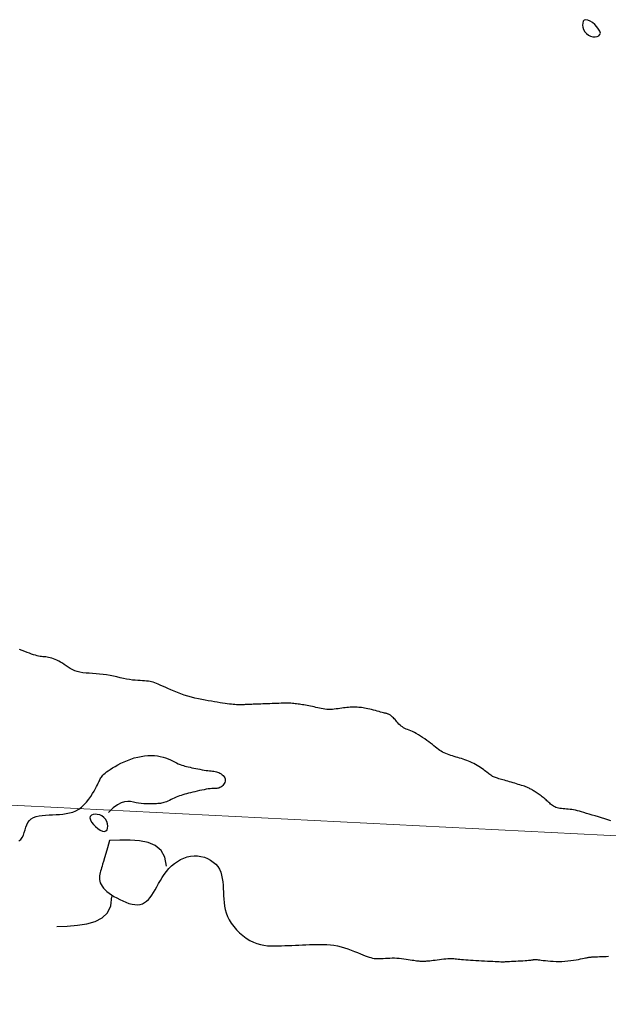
# Model space of a CAD drawing. Header units: millimetres. Extents: x 32690613 to 32693367, y 5343692 to 5344708.
# Tile 65 of 256: x 32692272 to 32692293, y 5343919 to 5343954. Entities that reach past the tile are written whole.
import ezdxf

# ---------------------------------------------------------------- set-up
doc = ezdxf.new("R2010")
doc.units = ezdxf.units.MM
doc.header["$LTSCALE"] = 20
doc.layers.get('0').update_dxf_attribs({"lineweight": 18})
doc.layers.get('Defpoints').update_dxf_attribs({"color": 11, "lineweight": 18})
doc.layers.add('02-DGM_HL_494.00', color=122, linetype='Continuous')
doc.layers.add('02-DGM_HL_494.50', color=132, linetype='Continuous')

# ---------------------------------------------------------------- blocks, each defined once
blk = doc.blocks.new('A$C78070446')
blk.add_line((4469678.22, 5342449.778), (4469455.556, 5342469.755))

msp = doc.modelspace()

# ---------------------------------------------------------------- linework, layer by layer
at = {"layer": '02-DGM_HL_494.00', "elevation": 494, "flags": 128}
msp.add_lwpolyline([(32692291.923, 5343954.377), (32692291.868, 5343954.361), (32692291.831, 5343954.319), (32692291.81, 5343954.259), (32692291.805, 5343954.185), (32692291.816, 5343954.105), (32692291.843, 5343954.023), (32692291.885, 5343953.945), (32692291.942, 5343953.878), (32692292.013, 5343953.826), (32692292.094, 5343953.79), (32692292.178, 5343953.77), (32692292.259, 5343953.765), (32692292.332, 5343953.776), (32692292.391, 5343953.802), (32692292.429, 5343953.842), (32692292.442, 5343953.897), (32692292.424, 5343953.966), (32692292.381, 5343954.044), (32692292.318, 5343954.124), (32692292.242, 5343954.202), (32692292.158, 5343954.272), (32692292.073, 5343954.329), (32692291.992, 5343954.366)], close=True, dxfattribs=at)
at = {"layer": '02-DGM_HL_494.50', "elevation": 494.5, "flags": 128}
for points in [[(32692292.82, 5343925.724), (32692292.712, 5343925.761), (32692292.6, 5343925.798), (32692292.486, 5343925.835), (32692292.373, 5343925.87), (32692292.26, 5343925.904), (32692292.151, 5343925.936), (32692292.046, 5343925.967), (32692291.947, 5343925.996), (32692291.856, 5343926.022), (32692291.772, 5343926.046), (32692291.694, 5343926.068), (32692291.621, 5343926.087), (32692291.551, 5343926.104), (32692291.485, 5343926.118), (32692291.421, 5343926.13), (32692291.358, 5343926.139), (32692291.295, 5343926.146), (32692291.233, 5343926.151), (32692291.172, 5343926.155), (32692291.112, 5343926.159), (32692291.054, 5343926.164), (32692290.999, 5343926.17), (32692290.946, 5343926.179), (32692290.897, 5343926.191), (32692290.852, 5343926.207), (32692290.809, 5343926.226), (32692290.77, 5343926.248), (32692290.732, 5343926.273), (32692290.697, 5343926.3), (32692290.663, 5343926.328), (32692290.63, 5343926.358), (32692290.598, 5343926.388), (32692290.565, 5343926.418), (32692290.533, 5343926.448), (32692290.5, 5343926.477), (32692290.467, 5343926.507), (32692290.433, 5343926.536), (32692290.4, 5343926.564), (32692290.365, 5343926.592), (32692290.33, 5343926.619), (32692290.294, 5343926.646), (32692290.258, 5343926.671), (32692290.222, 5343926.696), (32692290.185, 5343926.719), (32692290.15, 5343926.742), (32692290.114, 5343926.764), (32692290.08, 5343926.785), (32692290.048, 5343926.805), (32692290.016, 5343926.825), (32692289.986, 5343926.843), (32692289.955, 5343926.861), (32692289.924, 5343926.878), (32692289.891, 5343926.895), (32692289.856, 5343926.911), (32692289.817, 5343926.928), (32692289.775, 5343926.945), (32692289.729, 5343926.962), (32692289.678, 5343926.98), (32692289.623, 5343926.997), (32692289.566, 5343927.015), (32692289.506, 5343927.033), (32692289.445, 5343927.052), (32692289.382, 5343927.07), (32692289.319, 5343927.088), (32692289.256, 5343927.107), (32692289.193, 5343927.125), (32692289.132, 5343927.143), (32692289.071, 5343927.16), (32692289.013, 5343927.177), (32692288.957, 5343927.193), (32692288.905, 5343927.209), (32692288.855, 5343927.223), (32692288.81, 5343927.236), (32692288.768, 5343927.249), (32692288.729, 5343927.261), (32692288.692, 5343927.274), (32692288.657, 5343927.287), (32692288.624, 5343927.302), (32692288.591, 5343927.318), (32692288.559, 5343927.337), (32692288.527, 5343927.358), (32692288.494, 5343927.381), (32692288.46, 5343927.406), (32692288.425, 5343927.434), (32692288.388, 5343927.463), (32692288.348, 5343927.495), (32692288.305, 5343927.527), (32692288.258, 5343927.561), (32692288.208, 5343927.596), (32692288.155, 5343927.632), (32692288.098, 5343927.668), (32692288.039, 5343927.704), (32692287.978, 5343927.739), (32692287.916, 5343927.773), (32692287.853, 5343927.805), (32692287.789, 5343927.835), (32692287.725, 5343927.862), (32692287.662, 5343927.888), (32692287.598, 5343927.911), (32692287.535, 5343927.933), (32692287.472, 5343927.953), (32692287.408, 5343927.972), (32692287.345, 5343927.991), (32692287.282, 5343928.01), (32692287.219, 5343928.028), (32692287.156, 5343928.047), (32692287.093, 5343928.066), (32692287.032, 5343928.087), (32692286.972, 5343928.108), (32692286.913, 5343928.132), (32692286.857, 5343928.157), (32692286.802, 5343928.185), (32692286.75, 5343928.216), (32692286.699, 5343928.249), (32692286.649, 5343928.285), (32692286.599, 5343928.323), (32692286.547, 5343928.364), (32692286.493, 5343928.408), (32692286.435, 5343928.454), (32692286.373, 5343928.502), (32692286.306, 5343928.553), (32692286.235, 5343928.605), (32692286.161, 5343928.657), (32692286.086, 5343928.709), (32692286.009, 5343928.758), (32692285.934, 5343928.805), (32692285.861, 5343928.848), (32692285.791, 5343928.885), (32692285.725, 5343928.917), (32692285.663, 5343928.945), (32692285.605, 5343928.969), (32692285.55, 5343928.991), (32692285.499, 5343929.012), (32692285.45, 5343929.034), (32692285.404, 5343929.058), (32692285.361, 5343929.085), (32692285.319, 5343929.117), (32692285.279, 5343929.153), (32692285.24, 5343929.191), (32692285.204, 5343929.23), (32692285.169, 5343929.27), (32692285.135, 5343929.309), (32692285.103, 5343929.347), (32692285.073, 5343929.381), (32692285.043, 5343929.412), (32692285.015, 5343929.439), (32692284.989, 5343929.463), (32692284.963, 5343929.484), (32692284.939, 5343929.501), (32692284.915, 5343929.516), (32692284.893, 5343929.529), (32692284.871, 5343929.54), (32692284.85, 5343929.548), (32692284.829, 5343929.556), (32692284.806, 5343929.563), (32692284.781, 5343929.569), (32692284.753, 5343929.576), (32692284.72, 5343929.584), (32692284.682, 5343929.593), (32692284.637, 5343929.605), (32692284.585, 5343929.619), (32692284.527, 5343929.635), (32692284.464, 5343929.652), (32692284.397, 5343929.67), (32692284.329, 5343929.688), (32692284.261, 5343929.705), (32692284.193, 5343929.722), (32692284.129, 5343929.737), (32692284.067, 5343929.75), (32692284.01, 5343929.76), (32692283.955, 5343929.769), (32692283.902, 5343929.776), (32692283.851, 5343929.782), (32692283.8, 5343929.786), (32692283.751, 5343929.789), (32692283.701, 5343929.791), (32692283.65, 5343929.792), (32692283.598, 5343929.792), (32692283.545, 5343929.791), (32692283.491, 5343929.788), (32692283.435, 5343929.785), (32692283.378, 5343929.78), (32692283.319, 5343929.774), (32692283.258, 5343929.766), (32692283.194, 5343929.757), (32692283.129, 5343929.747), (32692283.063, 5343929.737), (32692282.996, 5343929.728), (32692282.928, 5343929.72), (32692282.859, 5343929.713), (32692282.791, 5343929.71), (32692282.724, 5343929.71), (32692282.657, 5343929.714), (32692282.591, 5343929.721), (32692282.526, 5343929.731), (32692282.462, 5343929.743), (32692282.398, 5343929.757), (32692282.334, 5343929.772), (32692282.271, 5343929.787), (32692282.208, 5343929.802), (32692282.145, 5343929.815), (32692282.082, 5343929.828), (32692282.02, 5343929.84), (32692281.959, 5343929.851), (32692281.9, 5343929.861), (32692281.842, 5343929.871), (32692281.786, 5343929.88), (32692281.732, 5343929.889), (32692281.681, 5343929.897), (32692281.631, 5343929.905), (32692281.582, 5343929.912), (32692281.533, 5343929.918), (32692281.482, 5343929.923), (32692281.429, 5343929.928), (32692281.373, 5343929.931), (32692281.313, 5343929.934), (32692281.248, 5343929.935), (32692281.179, 5343929.935), (32692281.105, 5343929.934), (32692281.028, 5343929.932), (32692280.949, 5343929.93), (32692280.868, 5343929.927), (32692280.785, 5343929.924), (32692280.702, 5343929.921), (32692280.619, 5343929.918), (32692280.536, 5343929.914), (32692280.455, 5343929.911), (32692280.376, 5343929.908), (32692280.299, 5343929.905), (32692280.226, 5343929.902), (32692280.156, 5343929.899), (32692280.091, 5343929.897), (32692280.032, 5343929.895), (32692279.976, 5343929.892), (32692279.925, 5343929.89), (32692279.876, 5343929.889), (32692279.831, 5343929.887), (32692279.787, 5343929.885), (32692279.745, 5343929.883), (32692279.703, 5343929.882), (32692279.661, 5343929.88), (32692279.619, 5343929.879), (32692279.575, 5343929.878), (32692279.529, 5343929.878), (32692279.481, 5343929.878), (32692279.429, 5343929.88), (32692279.374, 5343929.884), (32692279.313, 5343929.889), (32692279.248, 5343929.896), (32692279.177, 5343929.904), (32692279.101, 5343929.914), (32692279.02, 5343929.926), (32692278.934, 5343929.939), (32692278.842, 5343929.953), (32692278.745, 5343929.969), (32692278.643, 5343929.985), (32692278.535, 5343930.002), (32692278.423, 5343930.021), (32692278.307, 5343930.041), (32692278.188, 5343930.064), (32692278.066, 5343930.089), (32692277.941, 5343930.118), (32692277.816, 5343930.15), (32692277.689, 5343930.187), (32692277.563, 5343930.228), (32692277.438, 5343930.272), (32692277.315, 5343930.319), (32692277.196, 5343930.367), (32692277.082, 5343930.415), (32692276.975, 5343930.461), (32692276.876, 5343930.506), (32692276.786, 5343930.546), (32692276.706, 5343930.582), (32692276.635, 5343930.614), (32692276.57, 5343930.641), (32692276.51, 5343930.664), (32692276.453, 5343930.683), (32692276.397, 5343930.699), (32692276.339, 5343930.712), (32692276.279, 5343930.721), (32692276.213, 5343930.728), (32692276.143, 5343930.733), (32692276.067, 5343930.737), (32692275.986, 5343930.741), (32692275.9, 5343930.746), (32692275.808, 5343930.753), (32692275.711, 5343930.764), (32692275.609, 5343930.778), (32692275.502, 5343930.797), (32692275.39, 5343930.82), (32692275.273, 5343930.845), (32692275.154, 5343930.872), (32692275.032, 5343930.898), (32692274.908, 5343930.923), (32692274.783, 5343930.945), (32692274.657, 5343930.963), (32692274.531, 5343930.977), (32692274.407, 5343930.987), (32692274.285, 5343930.995), (32692274.165, 5343931.003), (32692274.05, 5343931.013), (32692273.939, 5343931.025), (32692273.834, 5343931.043), (32692273.735, 5343931.066), (32692273.644, 5343931.098), (32692273.559, 5343931.135), (32692273.48, 5343931.178), (32692273.406, 5343931.224), (32692273.336, 5343931.271), (32692273.268, 5343931.318), (32692273.203, 5343931.363), (32692273.138, 5343931.404), (32692273.075, 5343931.441), (32692273.011, 5343931.473), (32692272.949, 5343931.5), (32692272.887, 5343931.523), (32692272.827, 5343931.542), (32692272.769, 5343931.558), (32692272.713, 5343931.571), (32692272.659, 5343931.58), (32692272.608, 5343931.588), (32692272.558, 5343931.593), (32692272.509, 5343931.598), (32692272.46, 5343931.604), (32692272.409, 5343931.61), (32692272.356, 5343931.619), (32692272.3, 5343931.631), (32692272.239, 5343931.647), (32692272.173, 5343931.668), (32692272.102, 5343931.693), (32692272.025, 5343931.721), (32692271.943, 5343931.752), (32692271.856, 5343931.785), (32692271.764, 5343931.818), (32692271.666, 5343931.852)], [(32692271.65, 5343925.009), (32692271.718, 5343925.066), (32692271.771, 5343925.138), (32692271.811, 5343925.221), (32692271.843, 5343925.312), (32692271.872, 5343925.406), (32692271.9, 5343925.5), (32692271.932, 5343925.591), (32692271.973, 5343925.674), (32692272.025, 5343925.746), (32692272.093, 5343925.803), (32692272.175, 5343925.848), (32692272.269, 5343925.881), (32692272.373, 5343925.905), (32692272.486, 5343925.921), (32692272.604, 5343925.932), (32692272.727, 5343925.939), (32692272.851, 5343925.945), (32692272.976, 5343925.95), (32692273.1, 5343925.957), (32692273.223, 5343925.968), (32692273.343, 5343925.985), (32692273.461, 5343926.009), (32692273.575, 5343926.043), (32692273.684, 5343926.089), (32692273.789, 5343926.148), (32692273.887, 5343926.222), (32692273.98, 5343926.307), (32692274.066, 5343926.401), (32692274.145, 5343926.501), (32692274.217, 5343926.602), (32692274.281, 5343926.701), (32692274.337, 5343926.795), (32692274.385, 5343926.88), (32692274.425, 5343926.954), (32692274.458, 5343927.018), (32692274.484, 5343927.072), (32692274.506, 5343927.119), (32692274.526, 5343927.161), (32692274.543, 5343927.197), (32692274.56, 5343927.231), (32692274.579, 5343927.263), (32692274.6, 5343927.295), (32692274.625, 5343927.328), (32692274.655, 5343927.362), (32692274.69, 5343927.398), (32692274.733, 5343927.436), (32692274.784, 5343927.476), (32692274.844, 5343927.52), (32692274.915, 5343927.568), (32692274.996, 5343927.62), (32692275.088, 5343927.675), (32692275.189, 5343927.73), (32692275.297, 5343927.786), (32692275.411, 5343927.84), (32692275.529, 5343927.891), (32692275.651, 5343927.937), (32692275.774, 5343927.977), (32692275.898, 5343928.009), (32692276.021, 5343928.034), (32692276.143, 5343928.051), (32692276.263, 5343928.061), (32692276.38, 5343928.063), (32692276.493, 5343928.059), (32692276.602, 5343928.048), (32692276.706, 5343928.03), (32692276.804, 5343928.006), (32692276.896, 5343927.977), (32692276.983, 5343927.944), (32692277.065, 5343927.909), (32692277.143, 5343927.872), (32692277.216, 5343927.836), (32692277.285, 5343927.802), (32692277.35, 5343927.772), (32692277.412, 5343927.745), (32692277.472, 5343927.722), (32692277.531, 5343927.703), (32692277.588, 5343927.686), (32692277.647, 5343927.671), (32692277.706, 5343927.657), (32692277.769, 5343927.643), (32692277.834, 5343927.629), (32692277.903, 5343927.615), (32692277.975, 5343927.6), (32692278.049, 5343927.585), (32692278.124, 5343927.57), (32692278.198, 5343927.557), (32692278.27, 5343927.544), (32692278.34, 5343927.533), (32692278.405, 5343927.524), (32692278.465, 5343927.517), (32692278.521, 5343927.511), (32692278.573, 5343927.506), (32692278.621, 5343927.501), (32692278.667, 5343927.494), (32692278.712, 5343927.485), (32692278.754, 5343927.472), (32692278.797, 5343927.456), (32692278.839, 5343927.434), (32692278.88, 5343927.408), (32692278.919, 5343927.377), (32692278.954, 5343927.344), (32692278.984, 5343927.307), (32692279.008, 5343927.268), (32692279.023, 5343927.228), (32692279.03, 5343927.187), (32692279.026, 5343927.145), (32692279.014, 5343927.104), (32692278.994, 5343927.064), (32692278.968, 5343927.026), (32692278.938, 5343926.992), (32692278.904, 5343926.961), (32692278.868, 5343926.935), (32692278.832, 5343926.915), (32692278.796, 5343926.901), (32692278.761, 5343926.892), (32692278.724, 5343926.887), (32692278.685, 5343926.885), (32692278.643, 5343926.884), (32692278.597, 5343926.883), (32692278.545, 5343926.881), (32692278.486, 5343926.876), (32692278.42, 5343926.868), (32692278.348, 5343926.856), (32692278.271, 5343926.842), (32692278.191, 5343926.825), (32692278.109, 5343926.807), (32692278.026, 5343926.788), (32692277.945, 5343926.768), (32692277.865, 5343926.749), (32692277.79, 5343926.731), (32692277.718, 5343926.713), (32692277.648, 5343926.696), (32692277.582, 5343926.678), (32692277.517, 5343926.659), (32692277.453, 5343926.639), (32692277.391, 5343926.618), (32692277.329, 5343926.595), (32692277.268, 5343926.57), (32692277.207, 5343926.543), (32692277.147, 5343926.515), (32692277.089, 5343926.488), (32692277.032, 5343926.461), (32692276.978, 5343926.436), (32692276.927, 5343926.413), (32692276.879, 5343926.394), (32692276.834, 5343926.378), (32692276.792, 5343926.366), (32692276.75, 5343926.357), (32692276.708, 5343926.351), (32692276.664, 5343926.346), (32692276.617, 5343926.343), (32692276.564, 5343926.34), (32692276.506, 5343926.338), (32692276.439, 5343926.335), (32692276.366, 5343926.333), (32692276.287, 5343926.332), (32692276.203, 5343926.334), (32692276.115, 5343926.338), (32692276.024, 5343926.345), (32692275.931, 5343926.357), (32692275.837, 5343926.374), (32692275.742, 5343926.395), (32692275.644, 5343926.414), (32692275.54, 5343926.423), (32692275.429, 5343926.413), (32692275.307, 5343926.376), (32692275.171, 5343926.304), (32692275.02, 5343926.189), (32692274.85, 5343926.023)], [(32692274.889, 5343925.023), (32692274.814, 5343924.767), (32692274.755, 5343924.562), (32692274.708, 5343924.402), (32692274.672, 5343924.277), (32692274.644, 5343924.182), (32692274.623, 5343924.107), (32692274.605, 5343924.046), (32692274.589, 5343923.99), (32692274.573, 5343923.934), (32692274.557, 5343923.876), (32692274.544, 5343923.816), (32692274.534, 5343923.756), (32692274.53, 5343923.695), (32692274.531, 5343923.633), (32692274.541, 5343923.571), (32692274.559, 5343923.509), (32692274.587, 5343923.448), (32692274.626, 5343923.387), (32692274.674, 5343923.326), (32692274.732, 5343923.266), (32692274.798, 5343923.206), (32692274.874, 5343923.146), (32692274.958, 5343923.087), (32692275.05, 5343923.028), (32692275.15, 5343922.97), (32692275.255, 5343922.914), (32692275.365, 5343922.862), (32692275.476, 5343922.815), (32692275.586, 5343922.777), (32692275.694, 5343922.748), (32692275.798, 5343922.731), (32692275.896, 5343922.728), (32692275.986, 5343922.739), (32692276.068, 5343922.764), (32692276.144, 5343922.803), (32692276.214, 5343922.855), (32692276.28, 5343922.918), (32692276.343, 5343922.991), (32692276.403, 5343923.075), (32692276.463, 5343923.167), (32692276.521, 5343923.266), (32692276.581, 5343923.372), (32692276.642, 5343923.482), (32692276.707, 5343923.593), (32692276.775, 5343923.705), (32692276.848, 5343923.815), (32692276.927, 5343923.921), (32692277.013, 5343924.022), (32692277.107, 5343924.116), (32692277.208, 5343924.201), (32692277.315, 5343924.276), (32692277.428, 5343924.341), (32692277.545, 5343924.394), (32692277.665, 5343924.435), (32692277.788, 5343924.462), (32692277.913, 5343924.474), (32692278.038, 5343924.472), (32692278.161, 5343924.454), (32692278.281, 5343924.423), (32692278.396, 5343924.379), (32692278.503, 5343924.322), (32692278.601, 5343924.255), (32692278.688, 5343924.177), (32692278.762, 5343924.091), (32692278.82, 5343923.995), (32692278.866, 5343923.893), (32692278.9, 5343923.784), (32692278.924, 5343923.67), (32692278.941, 5343923.551), (32692278.952, 5343923.43), (32692278.959, 5343923.306), (32692278.964, 5343923.181), (32692278.969, 5343923.056), (32692278.976, 5343922.931), (32692278.987, 5343922.807), (32692279.004, 5343922.682), (32692279.029, 5343922.558), (32692279.063, 5343922.434), (32692279.11, 5343922.311), (32692279.17, 5343922.188), (32692279.244, 5343922.067), (32692279.333, 5343921.947), (32692279.433, 5343921.832), (32692279.542, 5343921.723), (32692279.659, 5343921.623), (32692279.782, 5343921.532), (32692279.907, 5343921.453), (32692280.035, 5343921.388), (32692280.162, 5343921.338), (32692280.288, 5343921.302), (32692280.414, 5343921.277), (32692280.54, 5343921.262), (32692280.665, 5343921.255), (32692280.791, 5343921.254), (32692280.916, 5343921.256), (32692281.04, 5343921.261), (32692281.165, 5343921.266), (32692281.29, 5343921.27), (32692281.415, 5343921.275), (32692281.54, 5343921.28), (32692281.665, 5343921.285), (32692281.79, 5343921.29), (32692281.915, 5343921.295), (32692282.04, 5343921.3), (32692282.165, 5343921.304), (32692282.29, 5343921.308), (32692282.415, 5343921.31), (32692282.54, 5343921.309), (32692282.665, 5343921.304), (32692282.791, 5343921.294), (32692282.916, 5343921.278), (32692283.042, 5343921.256), (32692283.168, 5343921.226), (32692283.293, 5343921.189), (32692283.416, 5343921.149), (32692283.535, 5343921.105), (32692283.65, 5343921.061), (32692283.758, 5343921.017), (32692283.859, 5343920.975), (32692283.951, 5343920.937), (32692284.034, 5343920.904), (32692284.108, 5343920.876), (32692284.176, 5343920.853), (32692284.239, 5343920.835), (32692284.299, 5343920.821), (32692284.358, 5343920.811), (32692284.417, 5343920.805), (32692284.478, 5343920.802), (32692284.542, 5343920.802), (32692284.61, 5343920.805), (32692284.681, 5343920.809), (32692284.755, 5343920.814), (32692284.832, 5343920.819), (32692284.911, 5343920.823), (32692284.992, 5343920.825), (32692285.075, 5343920.824), (32692285.16, 5343920.82), (32692285.245, 5343920.814), (32692285.329, 5343920.805), (32692285.412, 5343920.794), (32692285.492, 5343920.782), (32692285.569, 5343920.771), (32692285.641, 5343920.759), (32692285.707, 5343920.749), (32692285.767, 5343920.74), (32692285.82, 5343920.732), (32692285.869, 5343920.726), (32692285.913, 5343920.722), (32692285.953, 5343920.718), (32692285.991, 5343920.715), (32692286.026, 5343920.713), (32692286.06, 5343920.712), (32692286.093, 5343920.712), (32692286.127, 5343920.712), (32692286.163, 5343920.712), (32692286.2, 5343920.714), (32692286.242, 5343920.717), (32692286.288, 5343920.721), (32692286.34, 5343920.727), (32692286.399, 5343920.733), (32692286.464, 5343920.742), (32692286.536, 5343920.751), (32692286.612, 5343920.761), (32692286.689, 5343920.771), (32692286.767, 5343920.781), (32692286.844, 5343920.79), (32692286.916, 5343920.797), (32692286.983, 5343920.802), (32692287.044, 5343920.804), (32692287.099, 5343920.805), (32692287.15, 5343920.804), (32692287.199, 5343920.801), (32692287.248, 5343920.796), (32692287.299, 5343920.791), (32692287.353, 5343920.786), (32692287.413, 5343920.78), (32692287.479, 5343920.774), (32692287.552, 5343920.768), (32692287.63, 5343920.762), (32692287.714, 5343920.757), (32692287.803, 5343920.751), (32692287.897, 5343920.745), (32692287.993, 5343920.739), (32692288.093, 5343920.733), (32692288.196, 5343920.727), (32692288.299, 5343920.721), (32692288.401, 5343920.715), (32692288.499, 5343920.709), (32692288.593, 5343920.704), (32692288.681, 5343920.699), (32692288.759, 5343920.695), (32692288.828, 5343920.693), (32692288.885, 5343920.691), (32692288.933, 5343920.69), (32692288.974, 5343920.69), (32692289.013, 5343920.691), (32692289.051, 5343920.693), (32692289.093, 5343920.695), (32692289.14, 5343920.698), (32692289.196, 5343920.701), (32692289.263, 5343920.705), (32692289.339, 5343920.708), (32692289.421, 5343920.712), (32692289.506, 5343920.716), (32692289.591, 5343920.721), (32692289.673, 5343920.725), (32692289.75, 5343920.73), (32692289.818, 5343920.735), (32692289.874, 5343920.74), (32692289.921, 5343920.745), (32692289.959, 5343920.75), (32692289.989, 5343920.755), (32692290.014, 5343920.759), (32692290.035, 5343920.763), (32692290.053, 5343920.766), (32692290.07, 5343920.769), (32692290.087, 5343920.77), (32692290.105, 5343920.77), (32692290.127, 5343920.769), (32692290.153, 5343920.767), (32692290.185, 5343920.764), (32692290.224, 5343920.759), (32692290.272, 5343920.753), (32692290.33, 5343920.746), (32692290.398, 5343920.737), (32692290.476, 5343920.728), (32692290.562, 5343920.719), (32692290.656, 5343920.711), (32692290.755, 5343920.704), (32692290.857, 5343920.699), (32692290.963, 5343920.697), (32692291.07, 5343920.699), (32692291.177, 5343920.706), (32692291.282, 5343920.716), (32692291.384, 5343920.728), (32692291.482, 5343920.743), (32692291.575, 5343920.759), (32692291.66, 5343920.774), (32692291.737, 5343920.79), (32692291.805, 5343920.804), (32692291.861, 5343920.815), (32692291.908, 5343920.825), (32692291.947, 5343920.833), (32692291.979, 5343920.839), (32692292.006, 5343920.844), (32692292.029, 5343920.848), (32692292.049, 5343920.851), (32692292.069, 5343920.854), (32692292.088, 5343920.856), (32692292.11, 5343920.858), (32692292.134, 5343920.859), (32692292.162, 5343920.861), (32692292.196, 5343920.862), (32692292.236, 5343920.864), (32692292.285, 5343920.866), (32692292.342, 5343920.868), (32692292.409, 5343920.871), (32692292.485, 5343920.874), (32692292.565, 5343920.877), (32692292.648, 5343920.881), (32692292.732, 5343920.885)], [(32692276.926, 5343924.102), (32692276.869, 5343924.43), (32692276.732, 5343924.673), (32692276.528, 5343924.843), (32692276.268, 5343924.952), (32692275.962, 5343925.013), (32692275.623, 5343925.036), (32692275.262, 5343925.036), (32692274.889, 5343925.023)], [(32692273.008, 5343921.948), (32692273.38, 5343921.964), (32692273.741, 5343921.992), (32692274.077, 5343922.042), (32692274.377, 5343922.126), (32692274.628, 5343922.255), (32692274.818, 5343922.441), (32692274.935, 5343922.693), (32692274.967, 5343923.025)]]:
    msp.add_lwpolyline(points, dxfattribs=at)
msp.add_lwpolyline([(32692274.709, 5343925.35), (32692274.763, 5343925.367), (32692274.801, 5343925.408), (32692274.822, 5343925.469), (32692274.827, 5343925.542), (32692274.816, 5343925.623), (32692274.789, 5343925.705), (32692274.747, 5343925.782), (32692274.69, 5343925.85), (32692274.618, 5343925.902), (32692274.538, 5343925.937), (32692274.454, 5343925.958), (32692274.373, 5343925.962), (32692274.3, 5343925.952), (32692274.241, 5343925.926), (32692274.203, 5343925.885), (32692274.19, 5343925.83), (32692274.208, 5343925.761), (32692274.251, 5343925.684), (32692274.313, 5343925.603), (32692274.39, 5343925.525), (32692274.474, 5343925.455), (32692274.559, 5343925.399), (32692274.639, 5343925.362)], close=True, dxfattribs=at)

# ---------------------------------------------------------------- block references
at = {"layer": 'Defpoints', "rotation": 2.237485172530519}
msp.add_blockref('A$C78070446', (28434719.524, -168960.664), dxfattribs=at)

doc.saveas('drawing.dxf')
